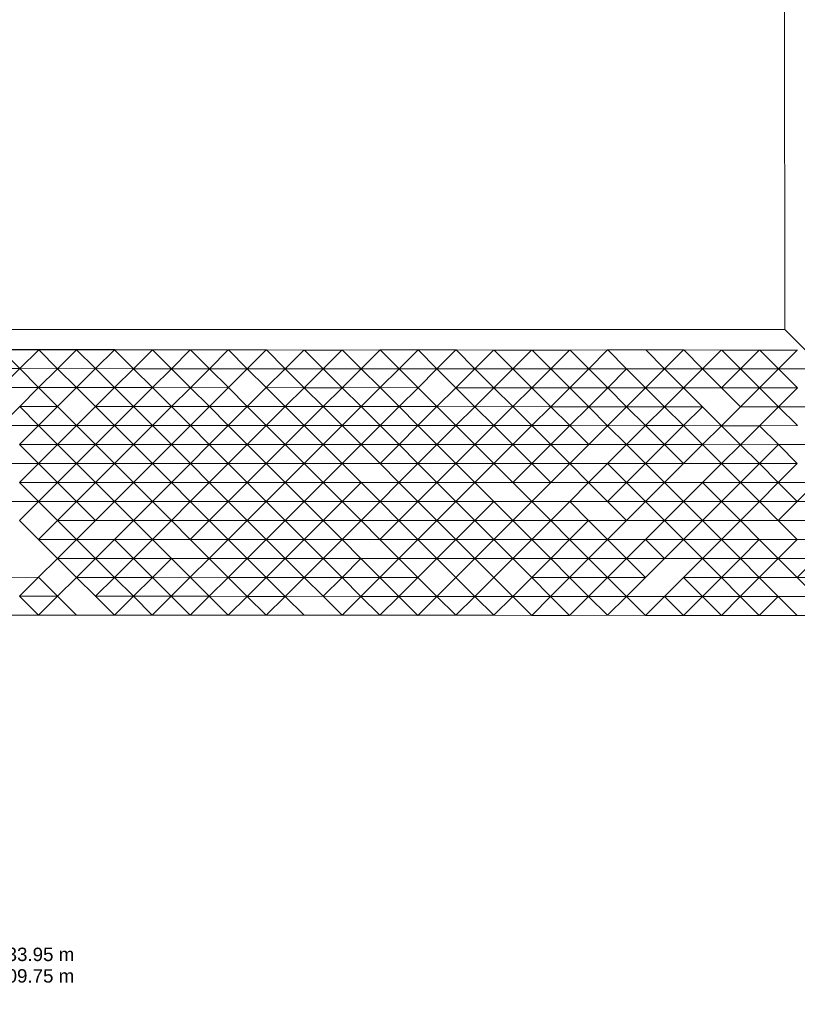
# Model space of a CAD drawing. Header units: metres. Extents: x -16.8 to 37.4, y -31.4 to 22.8.
# Tile 2 of 7: x 2.3 to 16.8, y -22.9 to -4.5. Entities that reach past the tile are written whole.
import ezdxf

# ---------------------------------------------------------------- set-up
doc = ezdxf.new("R2010")
doc.units = ezdxf.units.M
doc.header["$LTSCALE"] = 0.1
doc.linetypes.add('AUSGEZOGEN', pattern=[0])
doc.layers.add('EU_Cadastre des conduites - Texte', color=7, linetype='AUSGEZOGEN')
doc.layers.add('Standard', color=7, linetype='AUSGEZOGEN', lineweight=13)
doc.layers.add('Texte piliers', color=7, linetype='AUSGEZOGEN', lineweight=18)
doc.styles.add('ARIAL', font='arial.ttf')

# ---------------------------------------------------------------- blocks, each defined once
blk = doc.blocks.new('Baugrube_$F5', base_point=(0, 0, -4.617))
at = {"layer": 'Standard', "color": 7, "linetype": 'AUSGEZOGEN', "lineweight": 13, "transparency": 33554687}
for p, q in [((19.379, 10.447), (7.786, 22.032)), ((8.262, 20.52), (8.762, 20.02)), ((8.762, 20.52), (8.762, 20.02)), ((8.762, 20.52), (9.263, 20.02)), ((8.767, 20.52), (9.263, 20.025)), ((8.762, 20.02), (8.262, 20.02)), ((8.262, 20.02), (8.762, 19.519)), ((9.263, 20.02), (8.762, 20.02)), ((8.762, 20.02), (8.762, 19.519)), ((8.762, 20.02), (9.263, 19.519)), ((9.263, 20.025), (9.263, 20.02)), ((9.263, 20.025), (9.268, 20.02)), ((9.268, 20.02), (9.263, 20.02)), ((9.263, 20.02), (9.263, 19.519)), ((9.263, 20.02), (9.764, 19.519)), ((9.268, 20.02), (9.764, 19.525)), ((28.652, 19.728), (19.379, 10.447)), ((8.262, 19.519), (7.761, 19.519)), ((7.761, 19.519), (8.262, 19.019)), ((8.762, 19.519), (8.262, 19.519)), ((8.262, 19.519), (8.262, 19.019)), ((8.262, 19.519), (8.762, 19.019)), ((9.263, 19.519), (8.762, 19.519)), ((8.762, 19.519), (8.762, 19.019)), ((8.762, 19.519), (9.263, 19.019)), ((9.764, 19.519), (9.263, 19.519)), ((9.263, 19.519), (9.263, 19.019)), ((9.263, 19.519), (9.764, 19.019)), ((9.764, 19.525), (9.764, 19.519)), ((9.764, 19.525), (9.77, 19.519)), ((9.77, 19.519), (9.764, 19.519)), ((9.764, 19.519), (9.764, 19.019)), ((9.764, 19.519), (10.264, 19.019)), ((9.77, 19.519), (10.264, 19.023)), ((7.26, 19.019), (7.761, 18.518)), ((8.262, 19.019), (7.761, 19.019)), ((7.761, 19.019), (7.761, 18.518)), ((7.761, 19.019), (8.262, 18.518)), ((8.762, 19.019), (8.262, 19.019)), ((8.262, 19.019), (8.262, 18.518)), ((8.262, 19.019), (8.762, 18.518)), ((9.263, 19.019), (8.762, 19.019)), ((8.762, 19.019), (8.762, 18.518)), ((9.764, 19.019), (9.263, 19.019)), ((9.263, 19.019), (9.263, 18.518)), ((9.263, 19.019), (9.764, 18.518)), ((10.264, 19.019), (9.764, 19.019)), ((9.764, 19.019), (9.764, 18.518)), ((9.764, 19.019), (10.264, 18.518)), ((10.264, 19.023), (10.264, 19.019)), ((10.264, 19.023), (10.268, 19.019)), ((10.268, 19.019), (10.264, 19.019)), ((10.264, 19.019), (10.264, 18.518)), ((10.264, 19.019), (10.617, 18.666)), ((10.268, 19.019), (10.617, 18.666)), ((10.617, 18.666), (10.763, 18.518)), ((7.26, 15.015), (3.755, 18.518)), ((6.759, 18.518), (7.26, 18.018)), ((7.761, 18.518), (7.26, 18.518)), ((7.26, 18.518), (7.26, 18.018)), ((7.26, 18.518), (7.761, 18.018)), ((8.262, 18.518), (7.761, 18.518)), ((7.761, 18.518), (7.761, 18.018)), ((7.761, 18.518), (8.262, 18.018)), ((8.762, 18.518), (8.262, 18.518)), ((8.262, 18.518), (8.262, 18.018)), ((8.262, 18.518), (8.762, 18.018)), ((9.263, 18.518), (8.762, 18.518)), ((8.762, 18.518), (8.762, 18.018)), ((8.762, 18.518), (9.263, 18.018)), ((9.764, 18.518), (9.263, 18.518)), ((9.263, 18.518), (9.263, 18.018)), ((9.263, 18.518), (9.764, 18.018)), ((10.264, 18.518), (9.764, 18.518)), ((9.764, 18.518), (9.764, 18.018)), ((9.764, 18.518), (10.264, 18.018)), ((10.763, 18.518), (10.264, 18.518)), ((10.264, 18.518), (10.264, 18.018)), ((10.264, 18.518), (10.765, 18.018)), ((10.763, 18.518), (10.765, 18.517)), ((10.765, 18.517), (10.765, 18.018)), ((10.765, 18.517), (11.26, 18.018)), ((7.26, 18.018), (6.759, 18.018)), ((6.759, 18.018), (6.759, 17.517)), ((7.761, 18.018), (7.26, 18.018)), ((7.26, 18.018), (7.26, 17.517)), ((7.26, 18.018), (7.761, 17.517)), ((8.262, 18.018), (7.761, 18.018)), ((7.761, 18.018), (7.761, 17.517)), ((7.761, 18.018), (8.262, 17.517)), ((8.762, 18.018), (8.262, 18.018)), ((8.262, 18.018), (8.262, 17.517)), ((8.262, 18.018), (8.762, 17.517)), ((9.263, 18.018), (8.762, 18.018)), ((8.762, 18.018), (8.762, 17.517)), ((8.762, 18.018), (9.263, 17.517)), ((9.764, 18.018), (9.263, 18.018)), ((9.263, 18.018), (9.263, 17.517)), ((9.263, 18.018), (9.764, 17.517)), ((10.264, 18.018), (9.764, 18.018)), ((9.764, 18.018), (9.764, 17.517)), ((9.764, 18.018), (10.264, 17.517)), ((10.765, 18.018), (10.264, 18.018)), ((10.264, 18.018), (10.264, 17.517)), ((10.264, 18.018), (10.765, 17.517)), ((11.26, 18.018), (10.765, 18.018)), ((10.765, 18.018), (10.765, 17.517)), ((10.765, 18.018), (11.266, 17.517)), ((11.26, 18.018), (11.266, 18.012)), ((11.266, 18.012), (11.266, 17.517)), ((11.266, 18.012), (11.761, 17.517)), ((6.259, 17.017), (5.758, 17.517)), ((6.759, 17.517), (6.759, 17.017)), ((7.26, 17.517), (6.759, 17.517)), ((6.759, 17.517), (7.26, 17.017)), ((7.761, 17.517), (7.26, 17.517)), ((7.26, 17.517), (7.26, 17.017)), ((7.26, 17.517), (7.761, 17.017)), ((8.262, 17.517), (7.761, 17.517)), ((7.761, 17.517), (7.761, 17.017)), ((7.761, 17.517), (8.262, 17.017)), ((8.762, 17.517), (8.262, 17.517)), ((8.262, 17.517), (8.262, 17.017)), ((8.262, 17.517), (8.762, 17.017)), ((9.263, 17.517), (8.762, 17.517)), ((8.762, 17.517), (8.762, 17.017)), ((8.762, 17.517), (9.263, 17.017)), ((9.764, 17.517), (9.263, 17.517)), ((9.263, 17.517), (9.263, 17.017)), ((9.263, 17.517), (9.764, 17.017)), ((10.264, 17.517), (9.764, 17.517)), ((9.764, 17.517), (9.764, 17.017)), ((9.764, 17.517), (10.264, 17.017)), ((10.765, 17.517), (10.264, 17.517)), ((10.264, 17.517), (10.264, 17.017)), ((10.264, 17.517), (10.765, 17.017)), ((11.266, 17.517), (10.765, 17.517)), ((10.765, 17.517), (10.765, 17.017)), ((10.765, 17.517), (11.266, 17.017)), ((11.761, 17.517), (11.266, 17.517)), ((11.266, 17.517), (11.266, 17.017)), ((11.266, 17.517), (11.767, 17.017)), ((11.761, 17.517), (11.767, 17.512)), ((11.767, 17.512), (11.767, 17.017)), ((11.767, 17.512), (12.261, 17.017)), ((5.758, 16.516), (5.257, 17.017)), ((6.259, 17.017), (5.758, 17.017)), ((5.758, 17.017), (5.758, 16.516)), ((5.758, 17.017), (6.259, 16.516)), ((6.759, 17.017), (6.259, 17.017)), ((6.259, 17.017), (6.259, 16.516)), ((7.26, 17.017), (6.759, 17.017)), ((6.759, 17.017), (6.759, 16.516)), ((6.759, 17.017), (7.26, 16.516)), ((7.761, 17.017), (7.26, 17.017)), ((7.26, 17.017), (7.26, 16.516)), ((7.26, 17.017), (7.761, 16.516)), ((8.262, 17.017), (7.761, 17.017)), ((7.761, 17.017), (8.262, 16.516)), ((8.762, 17.017), (8.262, 17.017)), ((8.262, 17.017), (8.262, 16.516)), ((8.262, 17.017), (8.762, 16.516)), ((9.263, 17.017), (8.762, 17.017)), ((8.762, 17.017), (8.762, 16.516)), ((8.762, 17.017), (9.263, 16.516)), ((9.764, 17.017), (9.263, 17.017)), ((9.263, 17.017), (9.263, 16.516)), ((9.263, 17.017), (9.764, 16.516)), ((10.264, 17.017), (9.764, 17.017)), ((9.764, 17.017), (9.764, 16.516)), ((9.764, 17.017), (10.264, 16.516)), ((10.765, 17.017), (10.264, 17.017)), ((10.264, 17.017), (10.264, 16.516)), ((10.264, 17.017), (10.765, 16.516)), ((11.266, 17.017), (10.765, 17.017)), ((10.765, 17.017), (10.765, 16.516)), ((10.765, 17.017), (11.266, 16.516)), ((11.767, 17.017), (11.266, 17.017)), ((11.266, 17.017), (11.266, 16.516)), ((12.261, 17.017), (11.767, 17.017)), ((11.767, 17.017), (11.767, 16.516)), ((11.767, 17.017), (12.267, 16.516)), ((12.261, 17.017), (12.267, 17.01)), ((12.267, 17.01), (12.267, 16.516)), ((12.267, 17.01), (12.758, 16.516)), ((6.259, 16.516), (5.758, 16.516)), ((6.259, 16.016), (5.758, 16.516)), ((6.759, 16.516), (6.259, 16.516)), ((6.259, 16.516), (6.259, 16.016)), ((7.26, 16.516), (6.759, 16.516)), ((6.759, 16.516), (6.759, 16.016)), ((6.759, 16.516), (7.26, 16.016)), ((7.761, 16.516), (7.26, 16.516)), ((7.26, 16.516), (7.26, 16.016)), ((7.26, 16.516), (7.761, 16.016)), ((8.262, 16.516), (7.761, 16.516)), ((7.761, 16.516), (7.761, 16.016)), ((7.761, 16.516), (8.262, 16.016)), ((8.762, 16.516), (8.262, 16.516)), ((8.262, 16.516), (8.262, 16.016)), ((8.262, 16.516), (8.762, 16.016)), ((9.263, 16.516), (8.762, 16.516)), ((8.762, 16.516), (8.762, 16.016)), ((8.762, 16.516), (9.263, 16.016)), ((9.764, 16.516), (9.263, 16.516)), ((9.263, 16.516), (9.263, 16.016)), ((9.263, 16.516), (9.764, 16.016)), ((10.264, 16.516), (9.764, 16.516)), ((9.764, 16.516), (9.764, 16.016)), ((9.764, 16.516), (10.264, 16.016)), ((10.765, 16.516), (10.264, 16.516)), ((10.264, 16.516), (10.264, 16.016)), ((10.264, 16.516), (10.765, 16.016)), ((11.266, 16.516), (10.765, 16.516)), ((10.765, 16.516), (10.765, 16.016)), ((10.765, 16.516), (11.266, 16.016)), ((11.767, 16.516), (11.266, 16.516)), ((11.266, 16.516), (11.266, 16.016)), ((11.266, 16.516), (11.767, 16.016)), ((12.267, 16.516), (11.767, 16.516)), ((11.767, 16.516), (11.767, 16.016)), ((11.767, 16.516), (12.267, 16.016)), ((12.758, 16.516), (12.267, 16.516)), ((12.267, 16.516), (12.267, 16.016)), ((12.267, 16.516), (12.768, 16.016)), ((12.758, 16.516), (12.768, 16.507)), ((12.768, 16.507), (12.768, 16.016)), ((12.768, 16.507), (13.261, 16.016)), ((6.759, 15.515), (6.259, 16.016)), ((6.759, 16.016), (6.759, 15.515)), ((7.26, 16.016), (6.759, 16.016)), ((6.759, 16.016), (7.26, 15.515)), ((7.761, 16.016), (7.26, 16.016)), ((7.26, 16.016), (7.26, 15.515)), ((7.26, 16.016), (7.761, 15.515)), ((8.262, 16.016), (7.761, 16.016)), ((7.761, 16.016), (7.761, 15.515)), ((7.761, 16.016), (8.262, 15.515)), ((8.762, 16.016), (8.262, 16.016)), ((8.262, 16.016), (8.262, 15.515)), ((8.262, 16.016), (8.762, 15.515)), ((9.263, 16.016), (8.762, 16.016)), ((8.762, 16.016), (8.762, 15.515)), ((8.762, 16.016), (9.263, 15.515)), ((9.764, 16.016), (9.263, 16.016)), ((9.263, 16.016), (9.263, 15.515)), ((9.263, 16.016), (9.764, 15.515)), ((10.264, 16.016), (9.764, 16.016)), ((9.764, 16.016), (9.764, 15.515)), ((9.764, 16.016), (10.264, 15.515)), ((10.765, 16.016), (10.264, 16.016)), ((10.264, 16.016), (10.264, 15.515)), ((10.264, 16.016), (10.765, 15.515)), ((11.266, 16.016), (10.765, 16.016)), ((10.765, 16.016), (10.765, 15.515)), ((10.765, 16.016), (11.266, 15.515)), ((11.767, 16.016), (11.266, 16.016)), ((11.266, 16.016), (11.266, 15.515)), ((11.266, 16.016), (11.767, 15.515)), ((12.267, 16.016), (11.767, 16.016)), ((11.767, 16.016), (11.767, 15.515)), ((11.767, 16.016), (12.267, 15.515)), ((12.768, 16.016), (12.267, 16.016)), ((12.267, 16.016), (12.267, 15.515)), ((12.267, 16.016), (12.768, 15.515)), ((13.261, 16.016), (12.768, 16.016)), ((12.768, 16.016), (12.768, 15.515)), ((12.768, 16.016), (13.269, 15.515)), ((13.261, 16.016), (13.269, 16.008)), ((13.269, 16.008), (13.269, 15.515)), ((13.269, 16.008), (13.768, 15.515)), ((7.26, 15.515), (6.759, 15.515)), ((7.26, 15.015), (6.759, 15.515)), ((7.761, 15.515), (7.26, 15.515)), ((7.26, 15.515), (7.26, 15.015)), ((7.26, 15.515), (7.761, 15.015)), ((8.262, 15.515), (7.761, 15.515)), ((7.761, 15.515), (7.761, 15.015)), ((7.761, 15.515), (8.262, 15.015)), ((8.762, 15.015), (8.262, 15.515)), ((8.262, 15.515), (8.262, 15.015)), ((8.762, 15.515), (8.762, 15.015)), ((9.263, 15.515), (8.762, 15.515)), ((8.762, 15.515), (9.263, 15.015)), ((9.764, 15.515), (9.263, 15.515)), ((9.263, 15.515), (9.263, 15.015)), ((9.263, 15.515), (9.764, 15.015)), ((10.264, 15.515), (9.764, 15.515)), ((9.764, 15.515), (9.764, 15.015)), ((9.764, 15.515), (10.264, 15.015)), ((10.765, 15.515), (10.264, 15.515)), ((10.264, 15.515), (10.264, 15.015)), ((10.264, 15.515), (10.765, 15.015)), ((11.266, 15.515), (10.765, 15.515)), ((10.765, 15.515), (10.765, 15.015)), ((10.765, 15.515), (11.266, 15.015)), ((11.767, 15.515), (11.266, 15.515)), ((11.266, 15.515), (11.266, 15.015)), ((11.266, 15.515), (11.767, 15.015)), ((12.267, 15.515), (11.767, 15.515)), ((11.767, 15.515), (11.767, 15.015)), ((11.767, 15.515), (12.267, 15.015)), ((12.768, 15.515), (12.267, 15.515)), ((12.267, 15.515), (12.267, 15.015)), ((12.267, 15.515), (12.768, 15.015)), ((13.269, 15.515), (12.768, 15.515)), ((12.768, 15.515), (12.768, 15.015)), ((12.768, 15.515), (13.269, 15.015)), ((13.768, 15.515), (13.269, 15.515)), ((13.269, 15.515), (13.269, 15.015)), ((13.269, 15.515), (13.769, 15.015)), ((13.768, 15.515), (13.769, 15.514)), ((13.769, 15.514), (13.769, 15.015)), ((13.769, 15.514), (13.994, 15.291)), ((13.994, 15.291), (14.27, 15.015)), ((13.994, 15.291), (14.27, 15.017)), ((7.761, 15.015), (7.26, 15.015)), ((7.761, 14.514), (7.26, 15.015)), ((7.761, 14.514), (7.26, 15.015)), ((8.262, 15.015), (7.761, 15.015)), ((7.761, 15.015), (7.761, 14.514)), ((7.761, 15.015), (8.262, 14.514)), ((8.762, 15.015), (8.262, 15.015)), ((8.262, 15.015), (8.262, 14.514)), ((8.262, 15.015), (8.762, 14.514)), ((9.263, 15.015), (8.762, 15.015)), ((8.762, 15.015), (8.762, 14.514)), ((8.762, 15.015), (9.263, 14.514)), ((9.764, 15.015), (9.263, 15.015)), ((9.263, 15.015), (9.263, 14.514)), ((9.263, 15.015), (9.764, 14.514)), ((10.264, 15.015), (9.764, 15.015)), ((9.764, 15.015), (9.764, 14.514)), ((9.764, 15.015), (10.264, 14.514)), ((10.765, 15.015), (10.264, 15.015)), ((10.264, 15.015), (10.264, 14.514)), ((10.264, 15.015), (10.765, 14.514)), ((11.266, 15.015), (10.765, 15.015)), ((10.765, 15.015), (10.765, 14.514)), ((10.765, 15.015), (11.266, 14.514)), ((11.767, 15.015), (11.266, 15.015)), ((11.266, 15.015), (11.266, 14.514)), ((11.266, 15.015), (11.767, 14.514)), ((12.267, 15.015), (11.767, 15.015)), ((11.767, 15.015), (11.767, 14.514)), ((11.767, 15.015), (12.267, 14.514)), ((12.768, 15.015), (12.267, 15.015)), ((12.267, 15.015), (12.267, 14.514)), ((12.267, 15.015), (12.768, 14.514)), ((13.269, 15.015), (12.768, 15.015)), ((12.768, 15.015), (12.768, 14.514)), ((12.768, 15.015), (13.269, 14.514)), ((13.769, 15.015), (13.269, 15.015)), ((13.269, 15.015), (13.269, 14.514)), ((13.269, 15.015), (13.769, 14.514)), ((14.27, 15.015), (13.769, 15.015)), ((13.769, 15.015), (13.769, 14.514)), ((13.769, 15.015), (14.27, 14.514)), ((14.27, 15.017), (14.27, 15.015)), ((14.27, 15.017), (14.272, 15.015)), ((14.272, 15.015), (14.27, 15.015)), ((14.27, 15.015), (14.27, 14.514)), ((14.27, 15.015), (14.383, 14.902)), ((14.272, 15.015), (14.383, 14.902)), ((14.383, 14.902), (14.765, 14.514)), ((8.262, 14.514), (7.761, 14.514)), ((8.262, 14.014), (7.761, 14.514)), ((11.266, 11.011), (7.761, 14.514)), ((8.762, 14.514), (8.262, 14.514)), ((8.262, 14.514), (8.262, 14.014)), ((8.262, 14.514), (8.762, 14.014)), ((9.263, 14.514), (8.762, 14.514)), ((8.762, 14.514), (8.762, 14.014)), ((8.762, 14.514), (9.263, 14.014)), ((9.764, 14.514), (9.263, 14.514)), ((9.263, 14.514), (9.263, 14.014)), ((9.263, 14.514), (9.764, 14.014)), ((10.264, 14.514), (9.764, 14.514)), ((9.764, 14.514), (9.764, 14.014)), ((9.764, 14.514), (10.264, 14.014)), ((10.765, 14.514), (10.264, 14.514)), ((10.264, 14.514), (10.264, 14.014)), ((10.264, 14.514), (10.765, 14.014)), ((11.266, 14.514), (10.765, 14.514)), ((10.765, 14.514), (10.765, 14.014)), ((10.765, 14.514), (11.266, 14.014)), ((11.767, 14.514), (11.266, 14.514)), ((11.266, 14.514), (11.266, 14.014)), ((11.266, 14.514), (11.767, 14.014)), ((12.267, 14.514), (11.767, 14.514)), ((11.767, 14.514), (11.767, 14.014)), ((11.767, 14.514), (12.267, 14.014)), ((12.768, 14.514), (12.267, 14.514)), ((12.267, 14.514), (12.267, 14.014)), ((12.267, 14.514), (12.768, 14.014)), ((13.269, 14.514), (12.768, 14.514)), ((12.768, 14.514), (12.768, 14.014)), ((12.768, 14.514), (13.269, 14.014)), ((13.769, 14.514), (13.269, 14.514)), ((13.269, 14.514), (13.269, 14.014)), ((13.269, 14.514), (13.769, 14.014)), ((14.27, 14.514), (13.769, 14.514)), ((13.769, 14.514), (13.769, 14.014)), ((14.765, 14.514), (14.27, 14.514)), ((14.27, 14.514), (14.27, 14.014)), ((14.27, 14.514), (14.771, 14.014)), ((14.765, 14.514), (14.771, 14.508)), ((14.771, 14.508), (14.771, 14.014)), ((14.771, 14.508), (15.264, 14.014)), ((8.762, 14.014), (8.262, 14.014)), ((8.762, 13.513), (8.262, 14.014)), ((9.263, 14.014), (8.762, 14.014)), ((8.762, 14.014), (8.762, 13.513)), ((8.762, 14.014), (9.263, 13.513)), ((9.764, 14.014), (9.263, 14.014)), ((9.263, 14.014), (9.263, 13.513)), ((9.263, 14.014), (9.764, 13.513)), ((10.264, 14.014), (9.764, 14.014)), ((9.764, 14.014), (9.764, 13.513)), ((9.764, 14.014), (10.264, 13.513)), ((10.765, 14.014), (10.264, 14.014)), ((10.264, 14.014), (10.264, 13.513)), ((10.264, 14.014), (10.765, 13.513)), ((11.266, 14.014), (10.765, 14.014)), ((10.765, 14.014), (10.765, 13.513)), ((10.765, 14.014), (11.266, 13.513)), ((11.767, 14.014), (11.266, 14.014)), ((11.266, 14.014), (11.266, 13.513)), ((11.266, 14.014), (11.767, 13.513)), ((12.267, 13.513), (11.767, 14.014)), ((11.767, 14.014), (11.767, 13.513)), ((12.267, 14.014), (12.267, 13.513)), ((12.768, 14.014), (12.267, 14.014)), ((12.267, 14.014), (12.768, 13.513)), ((13.269, 14.014), (12.768, 14.014)), ((12.768, 14.014), (12.768, 13.513)), ((12.768, 14.014), (13.269, 13.513)), ((13.769, 14.014), (13.269, 14.014)), ((13.269, 14.014), (13.269, 13.513)), ((13.269, 14.014), (13.769, 13.513)), ((14.27, 14.014), (13.769, 14.014)), ((13.769, 14.014), (13.769, 13.513)), ((13.769, 14.014), (14.27, 13.513)), ((14.771, 14.014), (14.27, 14.014)), ((14.27, 14.014), (14.27, 13.513)), ((14.27, 14.014), (14.771, 13.513)), ((15.264, 14.014), (14.771, 14.014)), ((14.771, 14.014), (14.771, 13.513)), ((14.771, 14.014), (15.271, 13.513)), ((15.264, 14.014), (15.271, 14.007)), ((15.271, 14.007), (15.271, 13.513)), ((15.271, 14.007), (15.764, 13.513)), ((9.263, 13.513), (8.762, 13.513)), ((9.263, 13.013), (8.762, 13.513)), ((9.764, 13.513), (9.263, 13.513)), ((9.263, 13.513), (9.263, 13.013)), ((9.263, 13.513), (9.764, 13.013)), ((10.264, 13.513), (9.764, 13.513)), ((9.764, 13.513), (9.764, 13.013)), ((9.764, 13.513), (10.264, 13.013)), ((10.765, 13.513), (10.264, 13.513)), ((10.264, 13.513), (10.264, 13.013)), ((10.264, 13.513), (10.765, 13.013)), ((11.266, 13.513), (10.765, 13.513)), ((10.765, 13.513), (10.765, 13.013)), ((10.765, 13.513), (11.266, 13.013)), ((11.767, 13.513), (11.266, 13.513)), ((11.266, 13.513), (11.266, 13.013)), ((11.266, 13.513), (11.767, 13.013)), ((12.267, 13.513), (11.767, 13.513)), ((11.767, 13.513), (11.767, 13.013)), ((11.767, 13.513), (12.267, 13.013)), ((12.768, 13.513), (12.267, 13.513)), ((12.267, 13.513), (12.267, 13.013)), ((12.267, 13.513), (12.768, 13.013)), ((13.269, 13.513), (12.768, 13.513)), ((12.768, 13.513), (12.768, 13.013)), ((12.768, 13.513), (13.269, 13.013)), ((13.769, 13.513), (13.269, 13.513)), ((13.269, 13.513), (13.269, 13.013)), ((13.269, 13.513), (13.769, 13.013)), ((14.27, 13.513), (13.769, 13.513)), ((13.769, 13.513), (13.769, 13.013)), ((13.769, 13.513), (14.27, 13.013)), ((14.771, 13.513), (14.27, 13.513)), ((14.27, 13.513), (14.27, 13.013)), ((14.27, 13.513), (14.771, 13.013)), ((15.271, 13.513), (14.771, 13.513)), ((14.771, 13.513), (14.771, 13.013)), ((14.771, 13.513), (15.271, 13.013)), ((15.764, 13.513), (15.271, 13.513)), ((15.271, 13.513), (15.271, 13.013)), ((15.271, 13.513), (15.772, 13.013)), ((15.764, 13.513), (15.772, 13.506)), ((15.772, 13.506), (15.772, 13.013)), ((15.772, 13.506), (16.266, 13.013)), ((9.764, 12.512), (9.263, 13.013)), ((9.764, 13.013), (9.764, 12.512)), ((10.264, 13.013), (9.764, 13.013)), ((9.764, 13.013), (10.264, 12.512)), ((10.765, 13.013), (10.264, 13.013)), ((10.264, 13.013), (10.264, 12.512)), ((10.264, 13.013), (10.765, 12.512)), ((11.266, 12.512), (10.765, 13.013)), ((10.765, 13.013), (10.765, 12.512)), ((11.266, 13.013), (11.266, 12.512)), ((11.767, 13.013), (11.266, 13.013)), ((11.266, 13.013), (11.767, 12.512)), ((12.267, 13.013), (11.767, 13.013)), ((11.767, 13.013), (11.767, 12.512)), ((11.767, 13.013), (12.267, 12.512)), ((12.768, 13.013), (12.267, 13.013)), ((12.267, 13.013), (12.267, 12.512)), ((12.267, 13.013), (12.768, 12.512)), ((13.269, 13.013), (12.768, 13.013)), ((12.768, 13.013), (12.768, 12.512)), ((12.768, 13.013), (13.269, 12.512)), ((13.769, 13.013), (13.269, 13.013)), ((13.269, 13.013), (13.269, 12.512)), ((13.269, 13.013), (13.769, 12.512)), ((14.27, 13.013), (13.769, 13.013)), ((13.769, 13.013), (13.769, 12.512)), ((13.769, 13.013), (14.27, 12.512)), ((14.771, 13.013), (14.27, 13.013)), ((14.27, 13.013), (14.27, 12.512)), ((14.27, 13.013), (14.771, 12.512)), ((15.271, 13.013), (14.771, 13.013)), ((14.771, 13.013), (14.771, 12.512)), ((14.771, 13.013), (15.271, 12.512)), ((15.772, 13.013), (15.271, 13.013)), ((15.271, 13.013), (15.271, 12.512)), ((15.271, 13.013), (15.772, 12.512)), ((16.266, 13.013), (15.772, 13.013)), ((15.772, 13.013), (15.772, 12.512)), ((15.772, 13.013), (16.273, 12.512)), ((16.266, 13.013), (16.273, 13.006)), ((16.273, 13.006), (16.273, 12.512)), ((16.273, 13.006), (16.768, 12.512)), ((10.264, 12.512), (9.764, 12.512)), ((10.264, 12.012), (9.764, 12.512)), ((10.765, 12.512), (10.264, 12.512)), ((10.264, 12.512), (10.264, 12.012)), ((10.264, 12.512), (10.765, 12.012)), ((11.266, 12.512), (10.765, 12.512)), ((10.765, 12.512), (10.765, 12.012)), ((10.765, 12.512), (11.266, 12.012)), ((11.767, 12.512), (11.266, 12.512)), ((11.266, 12.512), (11.266, 12.012)), ((11.266, 12.512), (11.767, 12.012)), ((12.267, 12.512), (11.767, 12.512)), ((11.767, 12.512), (11.767, 12.012)), ((11.767, 12.512), (12.267, 12.012)), ((12.768, 12.512), (12.267, 12.512)), ((12.267, 12.512), (12.267, 12.012)), ((12.267, 12.512), (12.768, 12.012)), ((13.269, 12.512), (12.768, 12.512)), ((12.768, 12.512), (12.768, 12.012)), ((12.768, 12.512), (13.269, 12.012)), ((13.769, 12.512), (13.269, 12.512)), ((13.269, 12.512), (13.269, 12.012)), ((13.269, 12.512), (13.769, 12.012)), ((14.27, 12.512), (13.769, 12.512)), ((13.769, 12.512), (13.769, 12.012)), ((13.769, 12.512), (14.27, 12.012)), ((14.771, 12.512), (14.27, 12.512)), ((14.27, 12.512), (14.27, 12.012)), ((14.27, 12.512), (14.771, 12.012)), ((15.271, 12.512), (14.771, 12.512)), ((14.771, 12.512), (14.771, 12.012)), ((14.771, 12.512), (15.271, 12.012)), ((15.772, 12.512), (15.271, 12.512)), ((15.271, 12.512), (15.271, 12.012)), ((15.271, 12.512), (15.772, 12.012)), ((16.273, 12.512), (15.772, 12.512)), ((15.772, 12.512), (15.772, 12.012)), ((15.772, 12.512), (16.273, 12.012)), ((16.768, 12.512), (16.273, 12.512)), ((16.273, 12.512), (16.273, 12.012)), ((16.273, 12.512), (16.774, 12.012)), ((16.768, 12.512), (16.774, 12.507)), ((16.774, 12.507), (16.774, 12.012)), ((16.774, 12.507), (17.274, 12.008)), ((10.765, 12.012), (10.264, 12.012)), ((10.765, 11.511), (10.264, 12.012)), ((11.266, 12.012), (10.765, 12.012)), ((10.765, 12.012), (10.765, 11.511)), ((10.765, 12.012), (11.266, 11.511)), ((11.767, 12.012), (11.266, 12.012)), ((11.266, 12.012), (11.266, 11.511)), ((12.267, 12.012), (11.767, 12.012)), ((11.767, 12.012), (11.767, 11.511)), ((11.767, 12.012), (12.267, 11.511)), ((12.768, 12.012), (12.267, 12.012)), ((12.267, 12.012), (12.267, 11.511)), ((12.267, 12.012), (12.768, 11.511)), ((13.269, 12.012), (12.768, 12.012)), ((12.768, 12.012), (12.768, 11.511)), ((12.768, 12.012), (13.269, 11.511)), ((13.769, 11.511), (13.269, 12.012)), ((13.269, 12.012), (13.269, 11.511)), ((13.769, 12.012), (13.769, 11.511)), ((14.27, 12.012), (13.769, 12.012)), ((13.769, 12.012), (14.27, 11.511)), ((14.771, 12.012), (14.27, 12.012)), ((14.27, 12.012), (14.27, 11.511)), ((14.27, 12.012), (14.771, 11.511)), ((15.271, 12.012), (14.771, 12.012)), ((14.771, 12.012), (14.771, 11.511)), ((14.771, 12.012), (15.271, 11.511)), ((15.772, 12.012), (15.271, 12.012)), ((15.271, 12.012), (15.271, 11.511)), ((15.271, 12.012), (15.772, 11.511)), ((16.273, 12.012), (15.772, 12.012)), ((15.772, 12.012), (15.772, 11.511)), ((15.772, 12.012), (16.273, 11.511)), ((16.774, 12.012), (16.273, 12.012)), ((16.273, 12.012), (16.273, 11.511)), ((16.273, 12.012), (16.774, 11.511)), ((17.274, 11.511), (16.774, 12.012)), ((16.774, 12.012), (16.774, 11.511)), ((17.274, 12.008), (17.274, 11.511)), ((17.274, 12.008), (17.771, 11.511)), ((11.266, 11.511), (10.765, 11.511)), ((11.266, 11.011), (10.765, 11.511)), ((11.767, 11.511), (11.266, 11.511)), ((11.266, 11.511), (11.266, 11.011)), ((11.266, 11.511), (11.767, 11.011)), ((12.267, 11.511), (11.767, 11.511)), ((11.767, 11.511), (11.767, 11.011)), ((12.768, 11.511), (12.267, 11.511)), ((12.267, 11.511), (12.267, 11.011)), ((12.267, 11.511), (12.768, 11.011)), ((13.269, 11.511), (12.768, 11.511)), ((12.768, 11.511), (12.768, 11.011)), ((12.768, 11.511), (13.269, 11.011)), ((13.769, 11.511), (13.269, 11.511)), ((13.269, 11.511), (13.269, 11.011)), ((13.269, 11.511), (13.769, 11.011)), ((14.27, 11.511), (13.769, 11.511)), ((13.769, 11.511), (13.769, 11.011)), ((13.769, 11.511), (14.27, 11.011)), ((14.771, 11.511), (14.27, 11.511)), ((14.27, 11.511), (14.771, 11.011)), ((15.271, 11.511), (14.771, 11.511)), ((14.771, 11.511), (14.771, 11.011)), ((14.771, 11.511), (15.271, 11.011)), ((15.772, 11.511), (15.271, 11.511)), ((15.271, 11.511), (15.772, 11.011)), ((16.273, 11.511), (15.772, 11.511)), ((15.772, 11.511), (15.772, 11.011)), ((15.772, 11.511), (16.273, 11.011)), ((16.774, 11.511), (16.273, 11.511)), ((16.273, 11.511), (16.273, 11.011)), ((16.273, 11.511), (16.774, 11.011)), ((17.274, 11.511), (16.774, 11.511)), ((16.774, 11.511), (16.774, 11.011)), ((16.774, 11.511), (17.274, 11.011)), ((17.771, 11.511), (17.274, 11.511)), ((17.274, 11.511), (17.274, 11.011)), ((17.274, 11.511), (17.775, 11.011)), ((17.771, 11.511), (17.775, 11.508)), ((17.775, 11.508), (17.775, 11.011)), ((17.775, 11.508), (18.268, 11.011)), ((11.767, 11.011), (11.266, 11.011)), ((11.767, 10.51), (11.266, 11.011)), ((11.767, 10.51), (11.266, 11.011)), ((12.267, 11.011), (11.767, 11.011)), ((11.767, 11.011), (11.767, 10.51)), ((11.767, 11.011), (12.267, 10.51)), ((12.768, 11.011), (12.267, 11.011)), ((12.267, 11.011), (12.267, 10.51)), ((13.269, 11.011), (12.768, 11.011)), ((12.768, 11.011), (12.768, 10.51)), ((12.768, 11.011), (13.269, 10.51)), ((13.769, 11.011), (13.269, 11.011)), ((13.269, 11.011), (13.269, 10.51)), ((13.269, 11.011), (13.769, 10.51)), ((14.27, 11.011), (13.769, 11.011)), ((13.769, 11.011), (13.769, 10.51)), ((13.769, 11.011), (14.27, 10.51)), ((14.771, 11.011), (14.27, 11.011)), ((14.27, 11.011), (14.27, 10.51)), ((14.27, 11.011), (14.771, 10.51)), ((15.271, 11.011), (14.771, 11.011)), ((14.771, 11.011), (14.771, 10.51)), ((14.771, 11.011), (15.271, 10.51)), ((15.772, 11.011), (15.271, 11.011)), ((15.271, 11.011), (15.271, 10.51)), ((15.271, 11.011), (15.772, 10.51)), ((16.273, 11.011), (15.772, 11.011)), ((15.772, 11.011), (15.772, 10.51)), ((15.772, 11.011), (16.273, 10.51)), ((16.774, 11.011), (16.273, 11.011)), ((16.273, 11.011), (16.273, 10.51)), ((16.273, 11.011), (16.774, 10.51)), ((17.274, 11.011), (16.774, 11.011)), ((16.774, 11.011), (16.774, 10.51)), ((16.774, 11.011), (17.274, 10.51)), ((17.775, 11.011), (17.274, 11.011)), ((17.274, 11.011), (17.274, 10.51)), ((17.274, 11.011), (17.775, 10.51)), ((18.268, 11.011), (17.775, 11.011)), ((17.775, 11.011), (17.775, 10.51)), ((17.775, 11.011), (18.276, 10.51)), ((18.268, 11.011), (18.276, 11.003)), ((18.276, 11.003), (18.276, 10.51)), ((18.276, 11.003), (18.767, 10.51)), ((12.267, 10.51), (11.767, 10.51)), ((12.267, 10.01), (11.767, 10.51)), ((15.271, 7.007), (11.767, 10.51)), ((12.768, 10.51), (12.267, 10.51)), ((12.267, 10.51), (12.267, 10.01)), ((12.267, 10.51), (12.768, 10.01)), ((13.269, 10.51), (12.768, 10.51)), ((12.768, 10.51), (12.768, 10.01)), ((12.768, 10.51), (13.269, 10.01)), ((13.769, 10.51), (13.269, 10.51)), ((13.269, 10.51), (13.269, 10.01)), ((13.269, 10.51), (13.769, 10.01)), ((14.27, 10.51), (13.769, 10.51)), ((13.769, 10.51), (13.769, 10.01)), ((13.769, 10.51), (14.27, 10.01)), ((14.771, 10.01), (14.27, 10.51)), ((14.27, 10.51), (14.27, 10.01)), ((14.771, 10.51), (14.771, 10.01)), ((15.271, 10.51), (14.771, 10.51)), ((14.771, 10.51), (15.271, 10.01)), ((15.772, 10.51), (15.271, 10.51)), ((15.271, 10.51), (15.271, 10.01)), ((15.271, 10.51), (15.772, 10.01)), ((16.273, 10.51), (15.772, 10.51)), ((15.772, 10.51), (15.772, 10.01)), ((15.772, 10.51), (16.273, 10.01)), ((16.774, 10.51), (16.273, 10.51)), ((16.273, 10.51), (16.273, 10.01)), ((16.273, 10.51), (16.774, 10.01)), ((17.274, 10.51), (16.774, 10.51)), ((16.774, 10.51), (16.774, 10.01)), ((16.774, 10.51), (17.274, 10.01)), ((17.274, 10.01), (17.274, 10.51)), ((17.775, 10.51), (17.775, 10.01)), ((18.276, 10.51), (17.775, 10.51)), ((17.775, 10.51), (18.276, 10.01)), ((18.767, 10.51), (18.276, 10.51)), ((18.276, 10.51), (18.276, 10.01)), ((18.276, 10.51), (18.776, 10.01)), ((18.767, 10.51), (18.776, 10.501)), ((18.776, 10.501), (18.776, 10.01)), ((18.776, 10.501), (19.269, 10.01)), ((19.379, 10.447), (19.379, 9.9)), ((12.768, 10.01), (12.267, 10.01)), ((12.768, 9.509), (12.267, 10.01)), ((13.269, 10.01), (12.768, 10.01)), ((12.768, 10.01), (12.768, 9.509)), ((12.768, 10.01), (13.269, 9.509)), ((13.769, 10.01), (13.269, 10.01)), ((13.269, 10.01), (13.269, 9.509)), ((13.269, 10.01), (13.769, 9.509)), ((14.27, 10.01), (13.769, 10.01)), ((13.769, 10.01), (13.769, 9.509)), ((13.769, 10.01), (14.27, 9.509)), ((14.771, 10.01), (14.27, 10.01)), ((14.27, 10.01), (14.27, 9.509)), ((14.27, 10.01), (14.771, 9.509)), ((15.271, 10.01), (14.771, 10.01)), ((14.771, 10.01), (15.271, 9.509)), ((15.772, 10.01), (15.271, 10.01)), ((15.271, 10.01), (15.271, 9.509)), ((15.271, 10.01), (15.772, 9.509)), ((16.273, 10.01), (15.772, 10.01)), ((15.772, 10.01), (15.772, 9.509)), ((15.772, 10.01), (16.273, 9.509)), ((16.774, 10.01), (16.273, 10.01)), ((16.273, 10.01), (16.774, 9.509)), ((17.274, 10.01), (16.774, 10.01)), ((16.774, 10.01), (16.774, 9.509)), ((16.774, 10.01), (17.274, 9.509)), ((17.775, 10.01), (17.274, 10.01)), ((17.274, 10.01), (17.274, 9.509)), ((17.274, 10.01), (17.775, 9.509)), ((18.276, 10.01), (17.775, 10.01)), ((17.775, 10.01), (18.276, 9.509)), ((18.776, 10.01), (18.276, 10.01)), ((18.276, 10.01), (18.276, 9.509)), ((18.276, 10.01), (18.776, 9.509)), ((19.269, 10.01), (18.776, 10.01)), ((18.776, 10.01), (18.776, 9.509)), ((18.776, 10.01), (19.277, 9.509)), ((19.269, 10.01), (19.277, 10.002)), ((13.269, 9.509), (12.768, 9.509)), ((13.269, 9.009), (12.768, 9.509)), ((13.769, 9.509), (13.269, 9.509)), ((13.269, 9.509), (13.269, 9.009)), ((13.269, 9.509), (13.769, 9.009)), ((14.27, 9.509), (13.769, 9.509)), ((13.769, 9.509), (13.769, 9.009)), ((13.769, 9.509), (14.27, 9.009)), ((14.771, 9.509), (14.27, 9.509)), ((14.27, 9.509), (14.27, 9.009)), ((14.27, 9.509), (14.771, 9.009)), ((15.271, 9.509), (14.771, 9.509)), ((14.771, 9.509), (14.771, 9.009)), ((14.771, 9.509), (15.271, 9.009)), ((15.772, 9.509), (15.271, 9.509)), ((15.271, 9.509), (15.271, 9.009)), ((15.271, 9.509), (15.772, 9.009)), ((16.273, 9.509), (15.772, 9.509)), ((15.772, 9.509), (15.772, 9.009)), ((15.772, 9.509), (16.273, 9.009)), ((16.774, 9.509), (16.273, 9.509)), ((16.273, 9.509), (16.273, 9.009)), ((16.273, 9.509), (16.774, 9.009)), ((17.274, 9.509), (16.774, 9.509)), ((16.774, 9.509), (16.774, 9.009)), ((16.774, 9.509), (17.274, 9.009)), ((17.775, 9.509), (17.274, 9.509)), ((17.274, 9.509), (17.274, 9.009)), ((17.274, 9.509), (17.775, 9.009)), ((18.276, 9.509), (17.775, 9.509)), ((17.775, 9.509), (17.775, 9.009)), ((17.775, 9.509), (18.276, 9.009)), ((18.776, 9.509), (18.276, 9.509)), ((18.276, 9.509), (18.276, 9.009)), ((18.276, 9.509), (18.776, 9.009)), ((13.769, 9.009), (13.269, 9.009)), ((13.769, 8.508), (13.269, 9.009)), ((14.27, 9.009), (13.769, 9.009)), ((13.769, 9.009), (13.769, 8.508)), ((13.769, 9.009), (14.27, 8.508)), ((14.771, 9.009), (14.27, 9.009)), ((15.271, 9.009), (14.771, 9.009)), ((14.771, 9.009), (15.271, 8.508)), ((15.772, 9.009), (15.271, 9.009)), ((15.271, 9.009), (15.271, 8.508)), ((15.271, 9.009), (15.772, 8.508)), ((16.273, 9.009), (15.772, 9.009)), ((15.772, 9.009), (15.772, 8.508)), ((15.772, 9.009), (16.273, 8.508)), ((16.774, 9.009), (16.273, 9.009)), ((16.273, 9.009), (16.273, 8.508)), ((16.273, 9.009), (16.774, 8.508)), ((17.274, 9.009), (16.774, 9.009)), ((16.774, 9.009), (16.774, 8.508)), ((16.774, 9.009), (17.274, 8.508)), ((17.775, 9.009), (17.274, 9.009)), ((17.274, 9.009), (17.274, 8.508)), ((17.274, 9.009), (17.775, 8.508)), ((18.276, 8.508), (17.775, 9.009)), ((17.775, 9.009), (17.775, 8.508)), ((14.27, 8.508), (13.769, 8.508)), ((14.27, 8.008), (13.769, 8.508)), ((14.771, 8.508), (14.27, 8.508)), ((14.27, 8.508), (14.27, 8.008)), ((14.27, 8.508), (14.771, 8.008)), ((15.271, 8.508), (14.771, 8.508)), ((14.771, 8.508), (14.771, 8.008)), ((14.771, 8.508), (15.271, 8.008)), ((15.772, 8.508), (15.271, 8.508)), ((15.271, 8.508), (15.271, 8.008)), ((15.271, 8.508), (15.772, 8.008)), ((16.273, 8.508), (15.772, 8.508)), ((15.772, 8.508), (15.772, 8.008)), ((15.772, 8.508), (16.273, 8.008)), ((16.774, 8.508), (16.273, 8.508)), ((16.273, 8.508), (16.273, 8.008)), ((16.273, 8.508), (16.774, 8.008)), ((17.274, 8.508), (16.774, 8.508)), ((16.774, 8.508), (16.774, 8.008)), ((16.774, 8.508), (17.274, 8.008)), ((17.775, 8.508), (17.274, 8.508)), ((17.274, 8.508), (17.274, 8.008)), ((17.274, 8.508), (17.775, 8.008)), ((14.771, 8.008), (14.27, 8.008)), ((14.771, 7.507), (14.27, 8.008)), ((15.271, 8.008), (14.771, 8.008)), ((14.771, 8.008), (14.771, 7.507)), ((14.771, 8.008), (15.271, 7.507)), ((15.772, 8.008), (15.271, 8.008)), ((15.271, 8.008), (15.271, 7.507)), ((15.271, 8.008), (15.772, 7.507)), ((16.273, 8.008), (15.772, 8.008)), ((15.772, 8.008), (15.772, 7.507)), ((15.772, 8.008), (16.273, 7.507)), ((16.774, 7.507), (16.273, 8.008)), ((16.273, 8.008), (16.273, 7.507)), ((16.774, 8.008), (16.774, 7.507)), ((17.274, 8.008), (16.774, 8.008)), ((16.774, 8.008), (17.274, 7.507)), ((17.775, 8.008), (17.274, 8.008)), ((17.274, 8.008), (17.775, 7.507)), ((15.271, 7.507), (14.771, 7.507)), ((15.271, 7.007), (14.771, 7.507)), ((15.772, 7.507), (15.271, 7.507)), ((15.271, 7.507), (15.271, 7.007)), ((15.271, 7.507), (15.772, 7.007)), ((16.273, 7.507), (15.772, 7.507)), ((15.772, 7.507), (15.772, 7.007)), ((15.772, 7.507), (16.273, 7.007)), ((16.774, 7.507), (16.273, 7.507)), ((16.273, 7.507), (16.273, 7.007)), ((16.273, 7.507), (16.774, 7.007)), ((17.274, 7.007), (16.774, 7.507)), ((15.772, 7.007), (15.271, 7.007)), ((15.772, 6.506), (15.271, 7.007)), ((15.772, 6.506), (15.271, 7.007)), ((16.273, 6.506), (15.772, 7.007)), ((15.772, 7.007), (15.772, 6.506)), ((16.273, 7.007), (16.273, 6.506)), ((16.774, 7.007), (16.273, 7.007)), ((16.273, 7.007), (16.774, 6.506)), ((16.273, 6.006), (15.772, 6.506)), ((19.277, 3.003), (15.772, 6.506))]:
    blk.add_line(p, q, dxfattribs=at)

msp = doc.modelspace()

# ---------------------------------------------------------------- block references
at = {"layer": 'EU_Cadastre des conduites - Texte', "color": 30, "linetype": 'AUSGEZOGEN', "lineweight": 25, "transparency": 33554687, "rotation": 44.9797469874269}
msp.add_blockref('Baugrube_$F5', (10.278, -31.378, 431.4), dxfattribs=at)

# ---------------------------------------------------------------- texts
at = {"layer": 'Texte piliers', "transparency": 33554687, "insert": (0.479, -21.826), "char_height": 0.25, "width": 3.00044, "attachment_point": 1, "rotation": 359.9595, "line_spacing_factor": 0.963855, "style": 'ARIAL'}
msp.add_mtext('\\A1;{\\fArial|i0|b0;\\H0.250000;\\W1.000000;\\C7;X = 2695833.95 m}\\P{\\fArial|i0|b0;\\H0.250000;\\W1.000000;\\C7;Y = 1261009.75 m}\\P{\\fArial|i0|b0;\\H0.250000;\\W1.000000;\\C7;Z = 0.00 m}\\P', dxfattribs=at)

doc.saveas('drawing.dxf')
